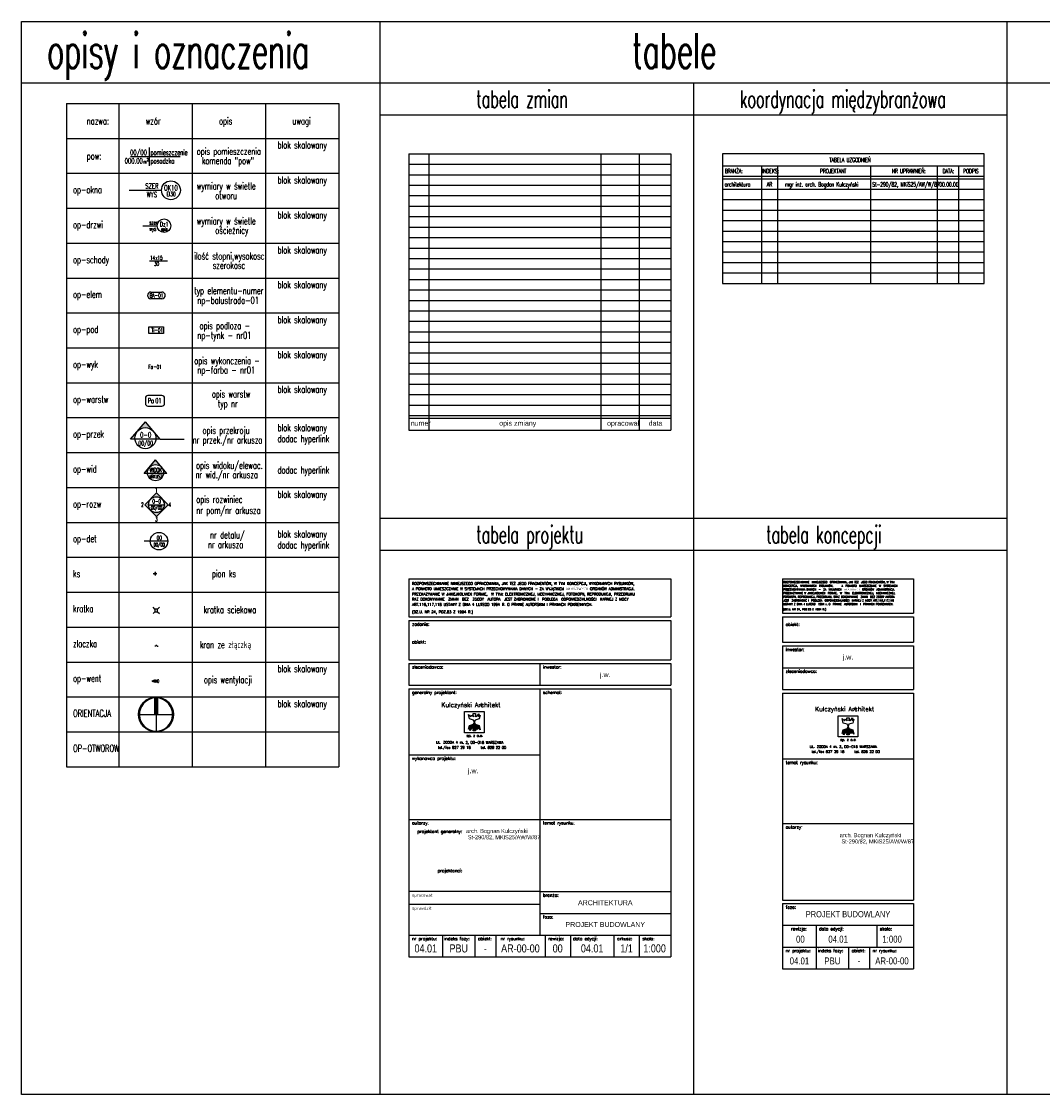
# Model space of a CAD drawing. Extents: x -7228 to 74941, y -112898 to 85621.
# Tile 136 of 256: x -7228 to -1379, y -4155 to 1993. Entities that reach past the tile are written whole.
import ezdxf
from ezdxf.enums import TextEntityAlignment as Align

# ---------------------------------------------------------------- set-up
doc = ezdxf.new("R2010")
doc.units = 0
doc.layers.get('0').update_dxf_attribs({"color": 101, "linetype": 'CONTINUOUS'})
doc.styles.add('ARIAL_CE', font='ARIAL.TTF', dxfattribs={"width": 0.8})
doc.styles.add('KA wymiar', font='romans.shx', dxfattribs={"width": 0.6})
doc.styles.add('ROMANS', font='romans', dxfattribs={"width": 0.85})

# ---------------------------------------------------------------- blocks, each defined once
blk = doc.blocks.new('pow')
for p, q in [((-1.075, 0), (1.78, 0)), ((0, 0.523), (0, -0.523))]:
    blk.add_line(p, q)
at = {"style": 'KA wymiar', "width": 0.6}
for s, height, p in [('m', 0.21, (-0.333, -0.401)), ('2', 0.18, (-0.139, -0.27))]:
    blk.add_text(s, height=height, dxfattribs=at).set_placement(p)
for tag, p in [('01', (-0.131, 0.084)), ('000.00', (-0.364, -0.401))]:
    blk.add_attdef(tag, text='', height=0.3, dxfattribs=at).set_placement(p, align=Align.RIGHT)
for tag, p in [('POMIESZCZENIE', (0.071, 0.084)), ('POSADZKA', (0.071, -0.401))]:
    blk.add_attdef(tag, p, '', height=0.3, dxfattribs=at)
blk = doc.blocks.new('op-DRZWI')
blk.add_line((-0.824, 0), (0, 0))
blk.add_circle((0.386, 0), 0.386)
at = {"style": 'KA wymiar', "width": 0.6}
for p in [(-0.46, 0.061), (-0.46, -0.286)]:
    blk.add_attdef('000', p, '', height=0.23, dxfattribs=at)
for tag, height, p in [('DZ10', 0.276, (0.397, -0.052)), ('EI30', 0.184, (0.397, -0.286))]:
    blk.add_attdef(tag, text='', height=height, dxfattribs=at).set_placement(p, align=Align.CENTER)
blk = doc.blocks.new('op-schody')
blk.add_line((-0.518, 0), (0.518, 0))
at = {"style": 'KA wymiar', "width": 0.6}
blk.add_text('x', height=0.23, dxfattribs=at).set_placement((-0.106, 0.061), align=Align.CENTER)
blk.add_attdef('14', text='', height=0.23, dxfattribs=at).set_placement((-0.192, 0.061), align=Align.RIGHT)
blk.add_attdef('17.5', (-0.049, 0.061), '', height=0.23, dxfattribs=at)
blk.add_attdef('30', text='', height=0.23, dxfattribs=at).set_placement((-0.106, -0.286), align=Align.CENTER)
blk = doc.blocks.new('op-pod')
for p, q in [((-0.416, 0.383), (0.416, 0.383)), ((-0.416, 0), (-0.416, 0.383)), ((0.416, 0), (-0.416, 0)), ((0.416, 0.383), (0.416, 0))]:
    blk.add_line(p, q)
at = {"style": 'KA wymiar', "width": 0.6}
blk.add_text('-', height=0.23, dxfattribs=at).set_placement((0, 0.086), align=Align.CENTER)
blk.add_attdef('SL', text='', height=0.23, dxfattribs=at).set_placement((-0.1, 0.07), align=Align.RIGHT)
blk.add_attdef('NR', (0.1, 0.07), '', height=0.23, dxfattribs=at)
blk = doc.blocks.new('op-wyk')
at = {"style": 'KA wymiar', "width": 0.6}
blk.add_text('-', height=0.23, dxfattribs=at).set_placement((0, 0.086), align=Align.CENTER)
blk.add_attdef('FA', text='', height=0.23, dxfattribs=at).set_placement((-0.1, 0.07), align=Align.RIGHT)
blk.add_attdef('NR', (0.1, 0.07), '', height=0.23, dxfattribs=at)
blk = doc.blocks.new('op-elem')
for p, q in [((-0.316, 0.383), (0.316, 0.383)), ((0.316, 0), (-0.316, 0))]:
    blk.add_line(p, q)
for centre, start, end in [((-0.316, 0.191), 90, 270), ((0.316, 0.191), 270, 90)]:
    blk.add_arc(centre, 0.191, start, end)
at = {"style": 'KA wymiar', "width": 0.6}
blk.add_text('-', height=0.23, dxfattribs=at).set_placement((0, 0.086), align=Align.CENTER)
blk.add_attdef('TP', text='', height=0.23, dxfattribs=at).set_placement((-0.1, 0.07), align=Align.RIGHT)
blk.add_attdef('NR', (0.1, 0.07), '', height=0.23, dxfattribs=at)
blk = doc.blocks.new('op-przek')
blk.add_hatch(color=256).paths.add_polyline_path([(-0.846, 1.002), (-1.693, 0), (-1.445, 0, -0.024227), (-1.448, 0.058, -1), (-0.245, 0.058, -0.024227), (-0.248, 0), (0, 0)])
for p, q in [((-1.693, 0), (-0.846, 1.002)), ((0, 0), (-0.846, 1.002)), ((0, 0), (-1.691, 0)), ((0, 0), (1.381, 0))]:
    blk.add_line(p, q)
blk.add_circle((-0.846, 0.058), 0.602)
at = {"style": 'KA wymiar', "width": 0.6}
for tag, height, p in [('A-A', 0.312, (-0.829, 0.095)), ('ARKUSZ', 0.26, (-0.829, -0.358))]:
    blk.add_attdef(tag, text='', height=height, dxfattribs=at).set_placement(p, align=Align.CENTER)
blk = doc.blocks.new('kratka')
for p, q in [((-15, 0), (-25.9, -10.3)), ((-15, 15), (-25.6, 25.6)), ((0, 15), (10.6, 25.6)), ((0, 0), (10.9, -10.3))]:
    blk.add_line(p, q)
blk.add_lwpolyline([(-15, 0), (0, 0), (0, 15), (-15, 15)], close=True)
blk = doc.blocks.new('ZLACZKA')
for p, q in [((0, 0), (4.7, 0)), ((2.7, -2), (2.7, 2))]:
    blk.add_line(p, q)
for centre, start, end in [((8.3, -1.4), 21.60711, 158.39289), ((15.4, 1.4), 201.60711, 338.39289)]:
    blk.add_arc(centre, 3.82, start, end)
blk = doc.blocks.new('ks')
for p, q in [((10, 0), (-10, 0)), ((0, 10), (0, -10))]:
    blk.add_line(p, q)
blk.add_circle((0, 0), 5.5)
blk = doc.blocks.new('op-WENT')
blk.add_hatch(color=256).paths.add_polyline_path([(0.2, -0.035), (0.3, -0.035), (0.3, 0.035), (0.2, 0.035), (0.2, 0.07), (0, 0), (0.2, -0.07)])
blk.add_lwpolyline([(0.2, -0.035), (0.3, -0.035), (0.3, 0.035), (0.2, 0.035), (0.2, 0.07), (0, 0), (0.2, -0.07)], close=True)
at = {"style": 'KA wymiar', "width": 0.6}
blk.add_attdef('0', text='', height=0.2, dxfattribs=at).set_placement((0.43, -0.102), align=Align.RIGHT)
blk = doc.blocks.new('op-DETALU')
for p, q in [((0, 0), (-0.35, 0)), ((1, 0), (0, 0))]:
    blk.add_line(p, q)
blk.add_circle((0.5, 0), 0.5)
at = {"style": 'KA wymiar', "width": 0.6}
for tag, height, p in [('00', 0.24, (0.513, 0.073)), ('ARKUSZ', 0.2, (0.513, -0.295))]:
    blk.add_attdef(tag, text='', height=height, dxfattribs=at).set_placement(p, align=Align.CENTER)
blk = doc.blocks.new('op-ROZW')
h = blk.add_hatch(color=256)
h.paths.add_polyline_path([(0, 0.67), (-0.67, 0), (0, -0.67), (0.67, 0)])
h.paths.add_polyline_path([(0.45, 0, 1), (-0.45, 0, 1)], flags=16)
h.paths.add_polyline_path([(-0.323, -0.325), (0.451, -0.325), (0.451, -0.025), (-0.323, -0.025)], flags=24)
h.paths.add_polyline_path([(-0.246, 0.013), (0.278, 0.013), (0.278, 0.373), (-0.246, 0.373)], flags=8)
for p, q in [((0, 0.67), (-0.67, 0)), ((0.67, 0), (0, 0.67)), ((-0.67, 0), (0, -0.67)), ((-0.45, 0), (0.45, 0)), ((0, -0.67), (0.67, 0))]:
    blk.add_line(p, q)
blk.add_circle((0, 0), 0.45)
at = {"style": 'KA wymiar', "width": 0.6}
for tag, height, p in [('0', 0.24, (0, 0.721)), ('POM', 0.24, (0.013, 0.073)), ('ARKUSZ', 0.2, (0.013, -0.275)), ('0', 0.24, (0, -0.959))]:
    blk.add_attdef(tag, text='', height=height, dxfattribs=at).set_placement(p, align=Align.CENTER)
blk.add_attdef('0', text='', height=0.24, dxfattribs=at).set_placement((-0.726, -0.123), align=Align.RIGHT)
blk.add_attdef('0', (0.696, -0.123), '', height=0.24, dxfattribs=at)
blk = doc.blocks.new('ORIENTACJA')
h = blk.add_hatch()
h.set_pattern_fill('ANSI31', color=256, scale=0.01, style=0)
h.set_pattern_definition([(45, (4509.9480267, 113.1827297), (-0.0008838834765, 0.0008838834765), [])])
h.paths.add_polyline_path([(0.08, 0.997, 0.040064), (-0.08, 0.997), (-0.08, 0), (0.08, 0)])
for p, q in [((-0.08, 0.997), (-0.08, 0)), ((0.08, 0.997), (0.08, 0)), ((-1, 0), (1, 0)), ((0, 0), (0, -1))]:
    blk.add_line(p, q)
blk.add_circle((0, 0), 1)
blk.add_arc((0, 0), 0.95, 94.83063, 85.16937)
blk = doc.blocks.new('op-WARSTW')
blk.add_lwpolyline([(-0.4, 0), (0.4, 0, 0.414214), (0.55, 0.15), (0.55, 0.45, 0.414214), (0.4, 0.6), (-0.4, 0.6, 0.414214), (-0.55, 0.45), (-0.55, 0.15, 0.414214)], format="xyb", close=True)
at = {"style": 'KA wymiar', "width": 0.6}
blk.add_attdef('TP', text='', height=0.28, dxfattribs=at).set_placement((-0.059, 0.164), align=Align.RIGHT)
blk.add_attdef('NR', (0.021, 0.164), '', height=0.28, dxfattribs=at)
blk = doc.blocks.new('TAB-ZMIAN')
for p, q in [((-15, 16.027), (-15, 0.2)), ((-15, 16.027), (0, 16.027)), ((-13.855, 16.027), (-13.855, 0.2)), ((-4, 16.027), (-4, 0.2)), ((-1.8, 16.027), (-1.8, 0.2)), ((0, 16.027), (0, 0.2)), ((-15, 15.427), (0, 15.427)), ((-15, 14.827), (0, 14.827)), ((-15, 14.227), (0, 14.227)), ((-15, 13.627), (0, 13.627)), ((-15, 13.027), (0, 13.027)), ((-15, 12.427), (0, 12.427)), ((-15, 11.827), (0, 11.827)), ((-15, 11.227), (0, 11.227)), ((-15, 10.627), (0, 10.627)), ((-15, 10.027), (0, 10.027)), ((-15, 9.427), (0, 9.427)), ((-15, 8.827), (0, 8.827)), ((-15, 8.227), (0, 8.227)), ((-15, 7.627), (0, 7.627)), ((-15, 7.027), (0, 7.027)), ((-15, 6.427), (0, 6.427)), ((-15, 5.827), (0, 5.827)), ((-15, 5.227), (0, 5.227)), ((-15, 4.627), (0, 4.627)), ((-15, 4.027), (0, 4.027)), ((-15, 3.427), (0, 3.427)), ((-15, 2.827), (0, 2.827)), ((-15, 2.227), (0, 2.227)), ((-15, 1.627), (0, 1.627)), ((-15, 1.027), (0, 1.027)), ((-15, 0.884), (0, 0.884)), ((-15, 0.2), (0, 0.2))]:
    blk.add_line(p, q)
at = {"style": 'ARIAL_CE', "width": 0.8}
for s, height, p in [('numer', 0.2885, (-14.89, 0.445)), ('opis zmiany', 0.28846, (-9.828, 0.445)), ('opracował', 0.2885, (-3.647, 0.445)), ('data', 0.2885, (-1.264, 0.445))]:
    blk.add_text(s, height=height, dxfattribs=at).set_placement(p)
blk = doc.blocks.new('tab-konc')
for p, q in [((-7.7, 22.344), (-0.2, 22.344)), ((-7.7, 22.344), (-7.7, 20.369)), ((-0.2, 22.344), (-0.2, 20.369)), ((-7.7, 20.369), (-0.2, 20.369)), ((-7.7, 20.162), (-0.2, 20.162)), ((-7.7, 20.162), (-7.7, 18.708)), ((-0.2, 20.162), (-0.2, 18.708)), ((-7.7, 18.708), (-0.2, 18.708)), ((-7.7, 18.5), (-0.2, 18.5)), ((-7.7, 18.5), (-7.7, 17.254)), ((-0.2, 18.5), (-0.2, 17.254)), ((-7.7, 17.254), (-0.2, 17.254)), ((-7.7, 17.254), (-7.7, 16.008)), ((-0.2, 17.254), (-0.2, 16.008)), ((-7.7, 16.008), (-0.2, 16.008)), ((-7.7, 15.8), (-0.2, 15.8)), ((-7.7, 15.8), (-7.7, 3.938)), ((-0.2, 15.8), (-0.2, 3.938)), ((-4.181, 13.558), (-3.95, 13.697)), ((-4.068, 13.581), (-4.088, 13.615)), ((-4.068, 13.581), (-3.995, 13.579)), ((-3.995, 13.772), (-3.95, 13.697)), ((-3.995, 13.772), (-3.905, 13.772)), ((-3.995, 13.579), (-3.905, 13.579)), ((-3.95, 13.876), (-3.95, 13.905)), ((-3.905, 13.772), (-3.905, 13.579)), ((-3.824, 13.54), (-3.905, 13.772)), ((-3.824, 13.54), (-3.757, 13.564)), ((-3.757, 13.564), (-3.668, 13.697)), ((-7.7, 12.024), (-0.2, 12.024)), ((-7.7, 8.323), (-0.2, 8.323)), ((-7.7, 3.938), (-0.2, 3.938)), ((-7.7, 3.738), (-7.7, 0)), ((-7.7, 3.738), (-0.2, 3.738)), ((-0.2, 3.738), (-0.2, 0)), ((-7.7, 2.492), (-0.2, 2.492)), ((-5.767, 2.492), (-5.767, 1.246)), ((-2.302, 2.492), (-2.302, 1.246)), ((-7.7, 1.246), (-0.2, 1.246)), ((-5.767, 1.246), (-5.767, 0)), ((-3.921, 1.246), (-3.921, 0)), ((-2.721, 1.246), (-2.721, 0)), ((-7.7, 0), (-0.2, 0))]:
    blk.add_line(p, q)
for points in [[(-4.513, 14.496), (-3.387, 14.496), (-3.387, 13.286), (-4.513, 13.286)], [(-3.614, 14.299), (-3.668, 14.083), (-3.905, 14.009), (-3.95, 13.905), (-3.995, 14.009), (-4.232, 14.084), (-4.291, 14.336), (-4.143, 14.217), (-4.113, 14.321), (-4.076, 14.241), (-4.036, 14.277), (-3.994, 14.202), (-4.009, 14.38), (-3.95, 14.38), (-3.891, 14.38), (-3.905, 14.202), (-3.855, 14.278), (-3.832, 14.2), (-3.699, 14.373), (-3.718, 14.223)], [(-4.291, 14.336), (-4.143, 14.217), (-4.113, 14.321), (-4.076, 14.241), (-4.036, 14.277), (-3.994, 14.202), (-4.009, 14.38), (-3.891, 14.38), (-3.905, 14.202), (-3.855, 14.278), (-3.832, 14.2), (-3.699, 14.373), (-3.718, 14.223), (-3.614, 14.299), (-3.668, 14.083), (-3.905, 14.009), (-3.95, 13.905), (-3.95, 13.876), (-3.905, 13.772), (-3.668, 13.697), (-3.608, 13.445), (-3.757, 13.564), (-3.787, 13.46), (-3.824, 13.54), (-3.864, 13.504), (-3.905, 13.579), (-3.891, 13.4), (-4.009, 13.4), (-3.995, 13.579), (-4.045, 13.503), (-4.068, 13.581), (-4.201, 13.408), (-4.183, 13.548), (-4.286, 13.482), (-4.232, 13.697), (-3.995, 13.772), (-3.95, 13.876), (-3.95, 13.905), (-3.995, 14.009), (-4.232, 14.084)], [(-4.286, 13.482), (-4.232, 13.697), (-3.995, 13.772), (-3.95, 13.876), (-3.905, 13.772), (-3.668, 13.697), (-3.608, 13.445), (-3.757, 13.564), (-3.787, 13.46), (-3.824, 13.54), (-3.864, 13.504), (-3.905, 13.579), (-3.891, 13.4), (-3.95, 13.4), (-4.009, 13.4), (-3.995, 13.579), (-4.045, 13.503), (-4.068, 13.581), (-4.201, 13.408), (-4.181, 13.558)]]:
    blk.add_lwpolyline(points, close=True)
for points in [[(-3.95, 13.697), (-4.286, 13.482), (-4.232, 13.697)], [(-3.995, 13.772), (-4.232, 13.697), (-3.95, 13.697)], [(-4.183, 13.548), (-4.201, 13.408), (-4.086, 13.611), (-4.068, 13.581)], [(-4.068, 13.581), (-4.086, 13.611), (-3.95, 13.579), (-3.95, 13.697)], [(-4.068, 13.581), (-4.045, 13.503), (-3.995, 13.579)], [(-3.95, 13.579), (-3.995, 13.579), (-3.95, 13.4), (-4.009, 13.4)], [(-3.95, 13.876), (-3.995, 13.772), (-3.95, 13.697)], [(-3.95, 13.876), (-3.95, 13.772), (-3.905, 13.772)], [(-3.95, 13.772), (-3.905, 13.772), (-3.95, 13.579), (-3.905, 13.579)], [(-3.905, 13.579), (-3.95, 13.579), (-3.891, 13.4), (-3.95, 13.4)], [(-3.905, 13.772), (-3.905, 13.579), (-3.824, 13.54), (-3.864, 13.504)], [(-3.668, 13.697), (-3.905, 13.772), (-3.757, 13.564), (-3.824, 13.54)], [(-3.824, 13.54), (-3.757, 13.564), (-3.787, 13.46)], [(-3.757, 13.564), (-3.608, 13.445), (-3.668, 13.697)]]:
    blk.add_solid(points)
for s, height, style, p in [('ROZPOWSZECHNIANIE  NINIEJSZEGO  OPRACOWANIA, JAK TEŻ  JEGO FRAGMENTÓW, W TYM ', 0.105, 'ROMANS', (-7.649, 22.102)), ('KONCEPCJI,  WYKONANYCH  RYSUNKÓW,   A  PONADTO  UMIESZCZANIE  W  SYSTEMACH', 0.105, 'ROMANS', (-7.649, 21.892)), ('PRZECHOWYWANIA DANYCH  -  ZA  WYJĄTKIEM  WŁAŚCIWYCH  ORGANÓW  ADMINISTRACJI. ', 0.105, 'ROMANS', (-7.649, 21.682)), ('PRZEKAZYWANIE W JAKIEJKOLWIEK  FORMIE,  W  TYM:  ELEKTRONICZNEJ,  MECHANICZNEJ,', 0.105, 'ROMANS', (-7.649, 21.472)), ('JEST  ZABRONIONE I  PODLEGA  ODPOWIEDZIALNOŚCI  KARNEJ Z MOCY ART.116,117,118 ', 0.105, 'ROMANS', (-7.649, 21.052)), ('USTAWY Z DNIA 4 LUTEGO  1994 r. O  PRAWIE  AUTORSKIM  I  PRAWACH POKREWNYCH.', 0.105, 'ROMANS', (-7.649, 20.842)), ('FOTOKOPII, REPRODUKCJI, PRZEDRUKU, ORAZ D0KONYWANIE  ZMIAN  BEZ ZGODY AUTORA ', 0.105, 'ROMANS', (-7.649, 21.262)), ('(DZ.U. NR 24, POZ.83 Z 1994 R.)', 0.105, 'ROMANS', (-7.649, 20.543)), ('obiekt:', 0.18, 'ROMANS', (-7.521, 19.644)), ('inwestor:', 0.18, 'ROMANS', (-7.521, 18.208)), ('zleceniodawca:', 0.18, 'ROMANS', (-7.521, 16.962)), ('Kulczyński Architekt', 0.25332, 'ROMANS', (-5.829, 14.757)), ('K', 0.253, 'ARIAL_CE', (-5.824, 14.756)), ('A', 0.253, 'ARIAL_CE', (-3.653, 14.759)), ('sp. z o.o.', 0.1435, 'ROMANS', (-4.391, 13.053)), ('UL. ZGODA 4 m. 2, 00-018 WARSZAWA', 0.14355, 'ROMANS', (-6.143, 12.66)), ('tel./fax 827 29 18', 0.14355, 'ROMANS', (-6.042, 12.371)), ('tel. 828 22 00', 0.14355, 'ROMANS', (-3.582, 12.371)), ('temat rysunku:', 0.18, 'ROMANS', (-7.521, 11.732)), ('autorzy:', 0.18, 'ROMANS', (-7.521, 8.031)), ('faza:', 0.18, 'ROMANS', (-7.521, 3.446)), ('rewizja:', 0.18, 'ROMANS', (-7.223, 2.2)), ('data edycji:', 0.18, 'ROMANS', (-5.609, 2.2)), ('skala:', 0.18, 'ROMANS', (-2.123, 2.2)), ('nr projektu:', 0.18, 'ROMANS', (-7.521, 0.954)), ('indeks fazy:', 0.18, 'ROMANS', (-5.672, 0.954)), ('obiekt:', 0.18, 'ROMANS', (-3.742, 0.954)), ('nr rysunku:', 0.18, 'ROMANS', (-2.542, 0.954))]:
    blk.add_text(s, height=height, rotation=359.9955, dxfattribs=dict(style=style)).set_placement(p)
at = {"style": 'ARIAL_CE', "width": 0.8}
for tag, p, height in [('OBIEKT', (-6.821, 19.154), 0.288), ('TEMAT1', (-7.35, 11.026), 0.288), ('TEMAT2', (-7.35, 10.526), 0.288), ('TEMAT3', (-7.35, 10.026), 0.288), ('TEMAT4', (-7.35, 9.526), 0.288), ('PROJEKTANTGENERALNY', (-4.424, 7.542), 0.231), ('UPRAWNIENIA', (-4.326, 7.183), 0.231), ('AUTOR1', (-4.424, 5.298), 0.231), ('AUTOR2', (-4.424, 4.889), 0.231), ('AUTOR3', (-4.424, 4.481), 0.231)]:
    blk.add_attdef(tag, p, '', height=height, dxfattribs=at)
for tag, height, p in [('INEWESTOR', 0.288, (-3.95, 17.718)), ('ZLECENIODAWCA', 0.288, (-3.95, 16.471)), ('FAZA', 0.35, (-3.95, 2.956)), ('NR', 0.4, (-6.677, 1.499)), ('RO.MS', 0.4, (-4.517, 1.499)), ('1:000', 0.4, (-1.424, 1.499)), ('RO.NR', 0.4, (-6.733, 0.253)), ('FAZ', 0.4, (-4.844, 0.253)), ('00', 0.4, (-3.321, 0.253)), ('AR-00-00', 0.4, (-1.433, 0.253))]:
    blk.add_attdef(tag, text='', height=height, dxfattribs=at).set_placement(p, align=Align.CENTER)
blk = doc.blocks.new('TAB-PROJ')
for p, q in [((-15, 21.658), (0, 21.658)), ((-15, 21.658), (-15, 19.473)), ((0, 21.658), (0, 19.473)), ((-15, 19.473), (0, 19.473)), ((-15, 19.265), (0, 19.265)), ((-15, 19.265), (-15, 17.015)), ((0, 19.265), (0, 17.015)), ((-15, 17.015), (0, 17.015)), ((-15, 16.808), (0, 16.808)), ((-15, 16.808), (-15, 15.562)), ((-7.5, 16.808), (-7.5, 15.562)), ((0, 16.808), (0, 15.562)), ((-15, 15.562), (0, 15.562)), ((-15, 15.354), (0, 15.354)), ((-15, 15.354), (-15, 0)), ((-7.5, 15.354), (-7.5, 1.246)), ((0, 15.354), (0, 0)), ((-11.481, 13.112), (-11.25, 13.251)), ((-11.368, 13.135), (-11.388, 13.168)), ((-11.368, 13.135), (-11.295, 13.132)), ((-11.295, 13.325), (-11.25, 13.251)), ((-11.295, 13.325), (-11.205, 13.325)), ((-11.295, 13.132), (-11.205, 13.132)), ((-11.25, 13.429), (-11.25, 13.459)), ((-11.205, 13.325), (-11.205, 13.132)), ((-11.124, 13.094), (-11.205, 13.325)), ((-11.124, 13.094), (-11.057, 13.118)), ((-11.057, 13.118), (-10.968, 13.251)), ((-15, 11.578), (-7.5, 11.578)), ((-15, 7.877), (-7.5, 7.877)), ((-7.5, 7.877), (0, 7.877)), ((-7.5, 3.738), (-15, 3.738)), ((-7.5, 3.738), (0, 3.738)), ((-7.5, 2.992), (-15, 2.992)), ((-7.5, 2.492), (0, 2.492)), ((-15, 1.246), (0, 1.246)), ((-13.067, 1.246), (-13.067, 0)), ((-11.221, 1.246), (-11.221, 0)), ((-10.021, 1.246), (-10.021, 0)), ((-7.202, 1.246), (-7.202, 0)), ((-5.752, 1.246), (-5.752, 0)), ((-3.252, 1.246), (-3.252, 0)), ((-1.802, 1.246), (-1.802, 0)), ((-15, 0), (0, 0))]:
    blk.add_line(p, q)
for points in [[(-11.813, 14.05), (-10.687, 14.05), (-10.687, 12.84), (-11.813, 12.84)], [(-10.914, 13.853), (-10.968, 13.637), (-11.205, 13.563), (-11.25, 13.459), (-11.295, 13.563), (-11.532, 13.637), (-11.591, 13.89), (-11.443, 13.771), (-11.413, 13.875), (-11.376, 13.795), (-11.336, 13.831), (-11.294, 13.756), (-11.309, 13.934), (-11.25, 13.934), (-11.191, 13.934), (-11.205, 13.756), (-11.155, 13.831), (-11.132, 13.753), (-10.999, 13.927), (-11.018, 13.776)], [(-11.591, 13.89), (-11.443, 13.771), (-11.413, 13.875), (-11.376, 13.795), (-11.336, 13.831), (-11.294, 13.756), (-11.309, 13.934), (-11.191, 13.934), (-11.205, 13.756), (-11.155, 13.831), (-11.132, 13.753), (-10.999, 13.927), (-11.018, 13.776), (-10.914, 13.853), (-10.968, 13.637), (-11.205, 13.563), (-11.25, 13.459), (-11.25, 13.429), (-11.205, 13.325), (-10.968, 13.251), (-10.908, 12.999), (-11.057, 13.118), (-11.087, 13.014), (-11.124, 13.094), (-11.164, 13.058), (-11.205, 13.132), (-11.191, 12.954), (-11.309, 12.954), (-11.295, 13.132), (-11.345, 13.057), (-11.368, 13.135), (-11.501, 12.962), (-11.483, 13.102), (-11.586, 13.036), (-11.532, 13.251), (-11.295, 13.325), (-11.25, 13.429), (-11.25, 13.459), (-11.295, 13.563), (-11.532, 13.637)], [(-11.586, 13.036), (-11.532, 13.251), (-11.295, 13.325), (-11.25, 13.429), (-11.205, 13.325), (-10.968, 13.251), (-10.908, 12.999), (-11.057, 13.118), (-11.087, 13.014), (-11.124, 13.094), (-11.164, 13.058), (-11.205, 13.132), (-11.191, 12.954), (-11.25, 12.954), (-11.309, 12.954), (-11.295, 13.132), (-11.345, 13.057), (-11.368, 13.135), (-11.501, 12.962), (-11.481, 13.112)]]:
    blk.add_lwpolyline(points, close=True)
for points in [[(-11.25, 13.251), (-11.586, 13.036), (-11.532, 13.251)], [(-11.295, 13.325), (-11.532, 13.251), (-11.25, 13.251)], [(-11.483, 13.102), (-11.501, 12.962), (-11.386, 13.164), (-11.368, 13.135)], [(-11.368, 13.135), (-11.386, 13.164), (-11.25, 13.132), (-11.25, 13.251)], [(-11.368, 13.135), (-11.345, 13.057), (-11.295, 13.132)], [(-11.25, 13.132), (-11.295, 13.132), (-11.25, 12.954), (-11.309, 12.954)], [(-11.25, 13.429), (-11.295, 13.325), (-11.25, 13.251)], [(-11.25, 13.429), (-11.25, 13.325), (-11.205, 13.325)], [(-11.25, 13.325), (-11.205, 13.325), (-11.25, 13.132), (-11.205, 13.132)], [(-11.205, 13.132), (-11.25, 13.132), (-11.191, 12.954), (-11.25, 12.954)], [(-11.205, 13.325), (-11.205, 13.132), (-11.124, 13.094), (-11.164, 13.058)], [(-10.968, 13.251), (-11.205, 13.325), (-11.057, 13.118), (-11.124, 13.094)], [(-11.124, 13.094), (-11.057, 13.118), (-11.087, 13.014)], [(-11.057, 13.118), (-10.908, 12.999), (-10.968, 13.251)]]:
    blk.add_solid(points)
for s, height, style, p in [('A PONADTO UMIESZCZANIE W SYSTEMACH PRZECHOWYWANIA DANYCH - ZA WYJĄTKIEM WŁAŚCIWYCH ORGANÓW ADMINISTRACJI. ', 0.15, 'ROMANS', (-14.821, 21.012)), ('ROZPOWSZECHNIANIE NINIEJSZEGO OPRACOWANIA, JAK TEŻ JEGO FRAGMENTÓW, W TYM KONCEPCJI, WYKONANYCH RYSUNKÓW,', 0.15, 'ROMANS', (-14.821, 21.312)), ('PRZEKAZYWANIE W JAKIEJKOLWIEK FORMIE,  W TYM: ELEKTRONICZNEJ, MECHANICZNEJ, FOTOKOPII, REPRODUKCJI, PRZEDRUKU', 0.15, 'ROMANS', (-14.821, 20.712)), ('RAZ D0KONYWANIE  ZMIAN  BEZ  ZGODY  AUTORA  JEST ZABRONIONE I  PODLEGA  ODPOWIEDZIALNOŚCI  KARNEJ Z MOCY ', 0.15, 'ROMANS', (-14.821, 20.412)), ('ART.116,117,118 USTAWY Z DNIA 4 LUTEGO 1994 R. O PRAWIE AUTORSKIM I PRAWACH POKREWNYCH.', 0.15, 'ROMANS', (-14.821, 20.112)), ('(DZ.U. NR 24, POZ.83 Z 1994 R.)', 0.15, 'ROMANS', (-14.821, 19.685)), ('zadanie:', 0.18, 'ROMANS', (-14.821, 18.973)), ('obiekt:', 0.18, 'ROMANS', (-14.821, 17.952)), ('zleceniodawca:', 0.18, 'ROMANS', (-14.821, 16.516)), ('inwestor:', 0.18, 'ROMANS', (-7.321, 16.516)), ('generalny projektant:', 0.18, 'ROMANS', (-14.821, 15.062)), ('schemat:', 0.18, 'ROMANS', (-7.321, 15.062)), ('Kulczyński Architekt', 0.25332, 'ROMANS', (-13.129, 14.31)), ('K', 0.253, 'ARIAL_CE', (-13.124, 14.31)), ('A', 0.253, 'ARIAL_CE', (-10.953, 14.313)), ('UL. ZGODA 4 m. 2, 00-018 WARSZAWA', 0.14355, 'ROMANS', (-13.443, 12.214)), ('sp. z o.o.', 0.1435, 'ROMANS', (-11.691, 12.606)), ('tel./fax 827 29 18', 0.14355, 'ROMANS', (-13.342, 11.925)), ('tel. 828 22 00', 0.14355, 'ROMANS', (-10.882, 11.925)), ('wykonawca projektu:', 0.18, 'ROMANS', (-14.821, 11.286)), ('autorzy:', 0.18, 'ROMANS', (-14.821, 7.585)), ('temat rysunku:', 0.18, 'ROMANS', (-7.321, 7.585)), ('opracował:', 0.18, 'ROMANS', (-14.821, 3.446)), ('branża:', 0.18, 'ROMANS', (-7.321, 3.446)), ('sprawdził:', 0.18, 'ROMANS', (-14.821, 2.7)), ('faza:', 0.18, 'ROMANS', (-7.321, 2.2)), ('nr projektu:', 0.18, 'ROMANS', (-14.821, 0.954)), ('indeks fazy:', 0.18, 'ROMANS', (-12.972, 0.954)), ('obiekt:', 0.18, 'ROMANS', (-11.042, 0.954)), ('nr rysunku:', 0.18, 'ROMANS', (-9.742, 0.954)), ('rewizja:', 0.18, 'ROMANS', (-7.023, 0.954)), ('data edycji:', 0.18, 'ROMANS', (-5.594, 0.954)), ('arkusz:', 0.18, 'ROMANS', (-3.065, 0.954)), ('skala:', 0.18, 'ROMANS', (-1.623, 0.954))]:
    blk.add_text(s, height=height, rotation=359.9955, dxfattribs=dict(style=style)).set_placement(p)
at = {"style": 'ROMANS'}
for s, p in [('projektant generalny:', (-11.946, 7.096)), ('projektanci:', (-11.946, 4.852))]:
    blk.add_text(s, height=0.18, rotation=359.9955, dxfattribs=at).set_placement(p, align=Align.RIGHT)
at = {"style": 'ARIAL_CE', "width": 0.8}
for tag, p, height in [('ZADANIE', (-14.121, 18.483), 0.288), ('OBIEKT', (-14.121, 17.461), 0.288), ('PROJEKTANTGENERALNY', (-11.724, 7.096), 0.231), ('UPRAWNIENIA', (-11.626, 6.737), 0.231), ('TEMAT1', (-6.905, 6.879), 0.288), ('TEMAT2', (-6.905, 6.379), 0.288), ('TEMAT3', (-6.905, 5.879), 0.288), ('TEMAT4', (-6.905, 5.379), 0.288), ('KIEROWNIK', (-11.724, 4.852), 0.231), ('ASYSTENT1', (-11.724, 4.443), 0.231), ('ASYSTENT1', (-11.724, 4.035), 0.231), ('OPRACOWAL', (-11.724, 3.324), 0.231), ('SPRAWDZAJACY', (-11.724, 2.578), 0.231)]:
    blk.add_attdef(tag, p, '', height=height, dxfattribs=at)
for tag, height, p in [('ZLECENIODAWCA', 0.288, (-11.25, 16.025)), ('INEWESTOR', 0.288, (-3.75, 16.025)), ('WYKONAWCA', 0.288, (-11.315, 10.521)), ('BRANZA', 0.288, (-3.75, 2.956)), ('FAZA', 0.288, (-3.75, 1.71)), ('RO.NR', 0.462, (-14.033, 0.253)), ('FAZ', 0.462, (-12.144, 0.253)), ('00', 0.462, (-10.621, 0.253)), ('AR-00-00', 0.462, (-8.611, 0.253)), ('NR', 0.462, (-6.477, 0.253)), ('RO.MS', 0.462, (-4.502, 0.253)), ('1/1', 0.462, (-2.527, 0.253)), ('1:000', 0.462, (-0.924, 0.253))]:
    blk.add_attdef(tag, text='', height=height, dxfattribs=at).set_placement(p, align=Align.CENTER)

msp = doc.modelspace()

# ---------------------------------------------------------------- hatches: boundary and pattern name
msp.add_hatch(color=256).paths.add_polyline_path([(-6460.326, -519.967), (-6525.438, -597.078), (-6506.379, -597.078, -0.02422664), (-6506.596, -592.603, -1), (-6414.056, -592.603, -0.02422664), (-6414.273, -597.078), (-6395.215, -597.078)])

# ---------------------------------------------------------------- linework, layer by layer
for p, q in [((-5172.664, -4155.465), (-5172.664, 1992.57)), ((-1580.902, -4155.465), (-1580.902, 1992.57)), ((-7228.311, 1640.516), (5439.899, 1640.516)), ((-3376.783, -4155.465), (-3376.783, 1640.516)), ((-6971.048, 1522.691), (-5410.186, 1522.691)), ((-6971.048, 1522.691), (-6971.048, -2277.309)), ((-6671.048, 1522.691), (-6671.048, -2277.309)), ((-6250.76, 1522.691), (-6250.76, -2277.309)), ((-5830.473, 1522.691), (-5830.473, -2277.309)), ((-5410.186, 1522.691), (-5410.186, -2277.309)), ((-5172.664, 1458.461), (-1580.902, 1458.461)), ((-6971.048, 1322.691), (-5410.186, 1322.691)), ((-6971.048, 1122.691), (-5410.186, 1122.691)), ((-3212.866, 1166.192), (-1712.866, 1166.192)), ((-2987.866, 1166.192), (-2987.866, 491.86)), ((-2896.689, 1166.192), (-2896.689, 491.86)), ((-2364.706, 1166.192), (-2364.706, 491.86)), ((-1982.503, 1166.192), (-1982.503, 491.86)), ((-1860.15, 1166.192), (-1860.15, 491.86)), ((-3212.866, 1106.192), (-1712.866, 1106.192)), ((-3212.866, 1091.86), (-1712.866, 1091.86)), ((-6610.858, 1025.513), (-6426.158, 1025.513)), ((-3212.866, 1031.86), (-1712.866, 1031.86)), ((-6971.048, 922.691), (-5410.186, 922.691)), ((-3212.866, 971.86), (-1712.866, 971.86)), ((-3212.866, 911.86), (-1712.866, 911.86)), ((-3212.866, 851.86), (-1712.866, 851.86)), ((-3212.866, 791.86), (-1712.866, 791.86)), ((-6971.048, 722.691), (-5410.186, 722.691)), ((-3212.866, 731.86), (-1712.866, 731.86)), ((-3212.866, 671.86), (-1712.866, 671.86)), ((-3212.866, 611.86), (-1712.866, 611.86)), ((-6971.048, 522.691), (-5410.186, 522.691)), ((-3212.866, 551.86), (-1712.866, 551.86)), ((-6971.048, 322.691), (-5410.186, 322.691)), ((-6971.048, 122.691), (-5410.186, 122.691)), ((-6971.048, -77.309), (-5410.186, -77.309)), ((-6971.048, -277.309), (-5410.186, -277.309)), ((-6971.048, -477.309), (-5410.186, -477.309)), ((-6525.438, -597.078), (-6460.326, -519.967)), ((-6395.215, -597.078), (-6460.326, -519.967)), ((-6395.215, -597.078), (-6525.317, -597.078)), ((-6971.048, -677.309), (-5410.186, -677.309)), ((-5172.664, -854.066), (-1580.902, -854.066)), ((-6971.048, -877.309), (-5410.186, -877.309)), ((-5172.664, -1036.12), (-1580.902, -1036.12)), ((-6971.048, -1077.309), (-5410.186, -1077.309)), ((-6971.048, -1277.309), (-5410.186, -1277.309)), ((-6971.048, -1477.309), (-5410.186, -1477.309)), ((-6971.048, -1677.309), (-5410.186, -1677.309)), ((-6971.048, -1877.309), (-5410.186, -1877.309)), ((-6971.048, -2077.309), (-5410.186, -2077.309)), ((-6971.048, -2277.309), (-5410.186, -2277.309))]:
    msp.add_line(p, q)
for points in [[(-7228.311, 1992.57), (5439.899, 1992.57), (5439.899, -4155.465), (-7228.311, -4155.465)], [(-1712.866, 1234.555), (-3212.866, 1234.555), (-3212.866, 491.86), (-1712.866, 491.86)]]:
    msp.add_lwpolyline(points, close=True)
for centre, radius in [((-6372.158, 1025.513), 54), ((-6460.326, -592.603), 46.27)]:
    msp.add_circle(centre, radius)

# ---------------------------------------------------------------- block references
at = {"xscale": 100, "yscale": 100, "zscale": 100}
for name, p, values in [('pow', (-6496.862, 1218.533), {'000.00': '000.00', '01': '00/00', 'POMIESZCZENIE': 'pomieszczenie', 'POSADZKA': 'posadzka'}), ('op-schody', (-6443.729, 621.469), {'14': '14', '17.5': '15', '30': '30'}), ('op-elem', (-6454.976, 404.196), {'TP': 'BA', 'NR': '01'}), ('op-pod', (-6456.895, 204.866), {'SL': 'Ti', 'NR': '01'}), ('op-wyk', (-6464.193, -5.537), {'FA': 'Fa', 'NR': '01'}), ('op-WARSTW', (-6463.411, -210.749), {'TP': 'Po', 'NR': '01'}), ('op-przek', (-6433.765, -400.706), {'A-A': '0-0', 'ARKUSZ': '00/00'}), ('TAB-PROJ', (-3508.747, -3366.586), {'INEWESTOR': 'j.w.', 'BRANZA': 'ARCHITEKTURA', 'FAZA': 'PROJEKT BUDOWLANY', '1:000': '1:000', 'RO.NR': '04.01', 'FAZ': 'PBU', 'AR-00-00': 'AR-00-00', 'NR': '00', 'RO.MS': '04.01', 'WYKONAWCA': 'j.w.', '1/1': '1/1', 'PROJEKTANTGENERALNY': 'arch. Bognan Kulczyński', 'UPRAWNIENIA': 'St-290/82, MKiS25/AW/W/87', '00': '-'}), ('tab-konc', (-2098.154, -3435.201), {'INEWESTOR': 'j.w.', 'FAZA': 'PROJEKT BUDOWLANY', '1:000': '1:000', 'RO.NR': '04.01', 'FAZ': 'PBU', 'AR-00-00': 'AR-00-00', 'NR': '00', 'RO.MS': '04.01', 'PROJEKTANTGENERALNY': 'arch. Bognan Kulczyński', 'UPRAWNIENIA': 'St-290/82, MKiS25/AW/W/87', '00': '-'}), ('op-WENT', (-6481.638, -1786.788), {'0': '0'})]:
    msp.add_blockref(name, p, dxfattribs=at).add_auto_attribs(values)
for name, p in [('TAB-ZMIAN', (-3508.747, -368.14)), ('ORIENTACJA', (-6457.299, -1977.897))]:
    msp.add_blockref(name, p, dxfattribs=at)
ref = msp.add_blockref('op-DRZWI', (-6449.951, 822.321), dxfattribs=dict(xscale=100, yscale=100, zscale=100))
ref.add_attrib('000', 'szer', (-6495.992, 828.374), dxfattribs={"height": 23, "style": 'KA wymiar', "width": 0.6})
ref.add_attrib('000', 'wys', (-6495.992, 793.742), dxfattribs={"height": 23, "style": 'KA wymiar', "width": 0.6})
ref.add_attrib('DZ10', 'Dz1', dxfattribs={"height": 27.6, "style": 'KA wymiar', "width": 0.6}).set_placement((-6410.29, 817.112), align=Align.CENTER)
ref.add_attrib('EI30', 'opis', dxfattribs={"height": 18.4, "style": 'KA wymiar', "width": 0.6}).set_placement((-6410.29, 793.742), align=Align.CENTER)
ref = msp.add_blockref('op-ROZW', (-6455.41, -775.923), dxfattribs=dict(xscale=100, yscale=100, zscale=100))
ref.add_attrib('POM', '0-0', dxfattribs={"height": 24, "style": 'KA wymiar', "width": 0.6}).set_placement((-6454.146, -768.621), align=Align.CENTER)
ref.add_attrib('0', '1', dxfattribs={"height": 24, "style": 'KA wymiar', "width": 0.6}).set_placement((-6455.41, -703.784), align=Align.CENTER)
ref.add_attrib('0', '3', dxfattribs={"height": 24, "style": 'KA wymiar', "width": 0.6}).set_placement((-6455.41, -871.784), align=Align.CENTER)
ref.add_attrib('0', '4', (-6385.767, -788.245), dxfattribs={"height": 24, "style": 'KA wymiar', "width": 0.6})
ref.add_attrib('0', '2', dxfattribs={"height": 24, "style": 'KA wymiar', "width": 0.6}).set_placement((-6528.029, -788.245), align=Align.RIGHT)
ref.add_attrib('ARKUSZ', '00/00', dxfattribs={"height": 20, "style": 'KA wymiar', "width": 0.6}).set_placement((-6454.146, -803.461), align=Align.CENTER)
at = {"xscale": 100, "yscale": 100, "zscale": 100, "rotation": 359.9999999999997}
msp.add_blockref('op-DETALU', (-6490.164, -985.233), dxfattribs=at).add_auto_attribs({'00': '00', 'ARKUSZ': '00/00'})
for name, p in [('ks', (-6462.955, -1171.289)), ('kratka', (-6448.43, -1389.418)), ('ZLACZKA', (-6463.827, -1584.295))]:
    msp.add_blockref(name, p)

# ---------------------------------------------------------------- texts
at = {"style": 'KA wymiar', "width": 0.6}
for s, height, p in [('opisy i oznaczenia', 200, (-7080.788, 1724.95)), ('tabele', 200, (-3730.64, 1724.95)), ('tabela zmian', 100, (-4622.114, 1497.931)), ('koordynacja międzybranżowa', 100, (-3112.66, 1497.931)), ('nazwa:', 40, (-6854.132, 1402.16)), ('wzór', 40, (-6516.552, 1402.16)), ('opis', 40, (-6096.264, 1402.16)), ('uwagi', 40, (-5675.977, 1402.16)), ('blok skalowany', 40, (-5761.129, 1264.094)), ('pow:', 40, (-6854.132, 1202.16)), ('opis pomieszczenia', 40, (-6223.729, 1229.394)), ('komenda "pow"', 40, (-6194.466, 1175.088)), ('TABELA UZGODNIEŃ', 25, (-2600.313, 1186.98)), ('blok skalowany', 40, (-5761.129, 1064.094)), ('BRANŻA:', 25, (-3198.908, 1122.812)), ('INDEKS:', 25, (-2984.221, 1122.812)), ('PROJEKTANT', 25, (-2653.183, 1122.812)), ('NR UPRAWNIEŃ:', 25, (-2241.736, 1122.812)), ('DATA:', 25, (-1950.441, 1122.812)), ('PODPIS', 25, (-1833.502, 1122.812)), ('op-okna', 40, (-6932.782, 1008.433)), ('wymiary w świetle', 40, (-6223.729, 1029.394)), ('architektura', 25, (-3200.081, 1046.461)), ('AR', 25, (-2958.294, 1046.461)), ('mgr inż. arch. Bogdan Kulczyński', 25, (-2854.32, 1046.461)), ('St-290/82, MKiS25/AW/W/87', 25, (-2354.114, 1046.461)), ('00.00.00', 25, (-1969.915, 1046.461)), ('otworu', 40, (-6117.891, 975.088)), ('wymiary w świetle', 40, (-6223.729, 829.394)), ('blok skalowany', 40, (-5761.129, 864.094)), ('op-drzwi', 40, (-6932.782, 808.433)), ('ościeżnicy', 40, (-6117.891, 775.088)), ('ilość stopni,wysokosc', 40, (-6238.329, 629.394)), ('blok skalowany', 40, (-5761.129, 664.094)), ('op-schody', 40, (-6932.782, 608.433)), ('szerokosc', 40, (-6132.491, 575.088)), ('blok skalowany', 40, (-5761.129, 464.094)), ('op-elem', 40, (-6932.782, 408.433)), ('typ elementu-numer', 40, (-6238.329, 429.394)), ('np-balustrada-01', 40, (-6220.488, 375.088)), ('blok skalowany', 40, (-5761.129, 264.094)), ('op-pod', 40, (-6932.782, 208.433)), ('opis podloza - ', 40, (-6207.994, 229.394)), ('np-tynk - nr01', 40, (-6220.488, 175.088)), ('opis wykonczenia - ', 40, (-6238.329, 29.394)), ('blok skalowany', 40, (-5761.129, 64.094)), ('op-wyk', 40, (-6932.782, 8.433)), ('np-farba - nr01', 40, (-6220.488, -24.912)), ('opis warstw', 40, (-6137.53, -162.548)), ('blok skalowany', 40, (-5761.129, -135.906)), ('op-warstw', 40, (-6932.782, -191.567)), ('typ', 40, (-6103.097, -216.854)), ('nr', 40, (-6027.834, -216.854)), ('op-przek', 40, (-6932.782, -391.567)), ('opis przekroju', 40, (-6190.374, -370.606)), ('blok skalowany', 40, (-5761.129, -355.163)), ('nr przek./nr arkusza', 40, (-6248.315, -424.912)), ('dodac hyperlink', 40, (-5761.129, -417.097)), ('op-wid', 40, (-6932.782, -591.567)), ('opis widoku/elewac.', 40, (-6227.612, -570.606)), ('nr wid./nr arkusza', 40, (-6231.317, -624.912)), ('dodac hyperlink', 40, (-5761.129, -597.84)), ('opis rozwiniec', 40, (-6227.012, -764.866)), ('blok skalowany', 40, (-5761.129, -735.906)), ('op-rozw', 40, (-6932.782, -791.567)), ('nr pom/nr arkusza', 40, (-6227.012, -829.1)), ('blok skalowany', 40, (-5761.129, -964.408)), ('tabela projektu', 100, (-4622.114, -996.65)), ('tabela koncepcji', 100, (-2961.571, -996.65)), ('op-det', 40, (-6932.782, -991.567)), ('nr arkusza', 40, (-6160.419, -1024.912)), ('nr detalu/', 40, (-6147.567, -970.606)), ('dodac hyperlink', 40, (-5761.129, -1026.342)), ('ks', 40, (-6932.782, -1191.567)), ('pion ks', 40, (-6137.542, -1191.567)), ('kratka', 40, (-6932.782, -1391.567)), ('kratka sciekowa', 40, (-6184.917, -1397.835)), ('zlaczka', 40, (-6932.782, -1591.567)), ('kran ze złączką', 40, (-6206.257, -1597.835)), ('blok skalowany', 40, (-5761.129, -1735.906)), ('op-went', 40, (-6932.782, -1791.567)), ('opis wentylacji', 40, (-6182.783, -1797.835)), ('blok skalowany', 40, (-5761.129, -1935.906)), ('ORIENTACJA', 40, (-6932.782, -1991.567)), ('OP-OTWOROW', 40, (-6932.782, -2191.567))]:
    msp.add_text(s, height=height, dxfattribs=at).set_placement(p)
for tag, text, height, p in [('SZER', '000', 30, (-6481.158, 1035.097)), ('OK10', 'Ok1', 30, (-6372.29, 1024.367)), ('WYS', '000', 30, (-6481.158, 985.906)), ('EI30', '', 25, (-6371.054, 990.934)), ('WIDOK', '0-0', 24, (-6459.002, -589.776)), ('ARKUSZ', '00/00', 20, (-6459.002, -624.617))]:
    msp.add_attdef(tag, text=text, height=height, dxfattribs=at).set_placement(p, align=Align.CENTER)

doc.saveas('drawing.dxf')
